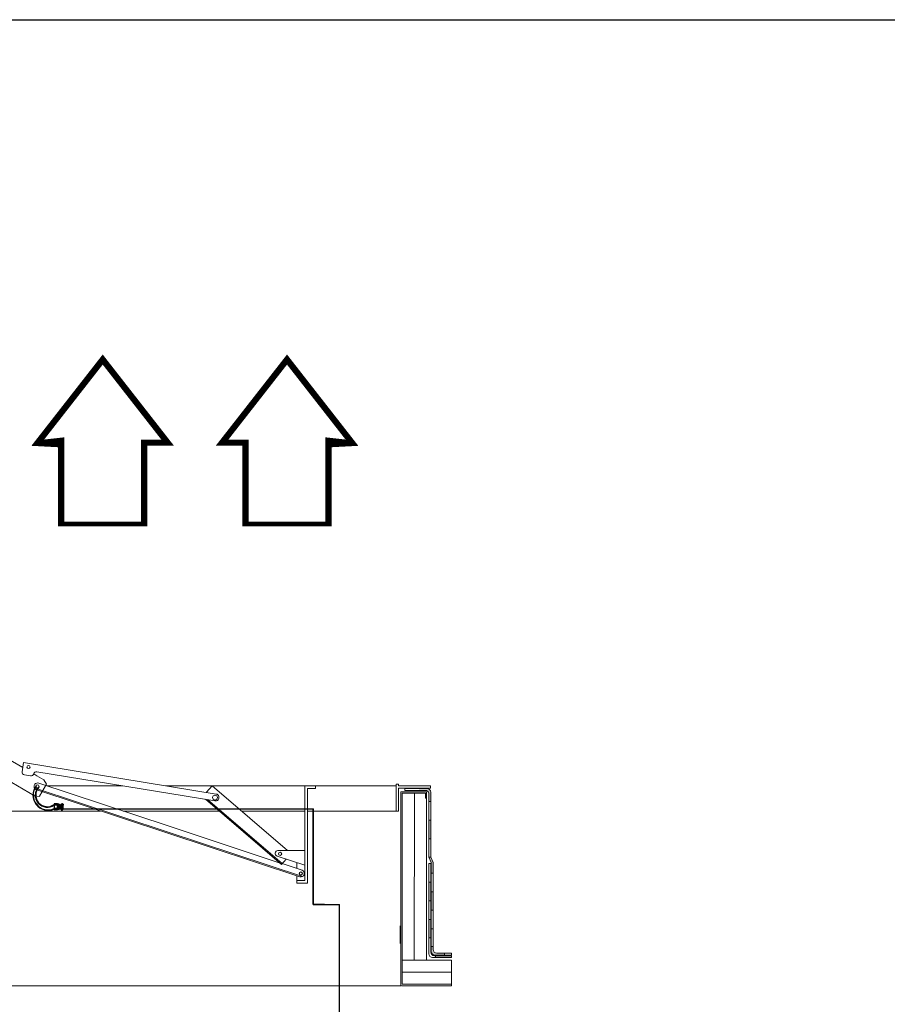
# Model space of a CAD drawing. Header units: millimetres. Extents: x 509 to 36614, y 492 to 3401.
# Tile 39 of 41: x 32476 to 32826, y 3003 to 3401. Entities that reach past the tile are written whole.
import ezdxf

# ---------------------------------------------------------------- set-up
doc = ezdxf.new("R2010")
doc.units = ezdxf.units.MM
doc.linetypes.add('ACAD_ISO04W100', pattern=[30.5, 24, -3, 0.5, -3])
for name, color, linetype, lineweight in [('FOLIA', 11, 'Continuous', 0), ('KOPUŁKA przekrój', 2, 'Continuous', 5), ('OCIEPLENIE', 9, 'BATTING', 5), ('PODSTAWA', 3, 'Continuous', 13), ('SIŁOWNIK', 9, 'Continuous', 5), ('STELAŻ', 9, 'Continuous', 5), ('ściany nośne', 1, 'Continuous', 25)]:
    doc.layers.add(name, color=color, linetype=linetype, lineweight=lineweight)
for name, color, linetype in [('mapp-system', 7, 'Continuous'), ('mcr_nawiew', 160, 'Continuous'), ('urządzenie UNIMA', 250, 'Continuous')]:
    doc.layers.add(name, color=color, linetype=linetype)
doc.linetypes.add('BATTING', pattern='A,0.00254,-2.54,[134,ltypeshp.shx,S=2.54,R=0,X=-2.54,Y=0],-5.08,[134,ltypeshp.shx,S=2.54,R=180,X=2.54,Y=0],-2.54', length=10.16254)

msp = doc.modelspace()

# ---------------------------------------------------------------- hatches: boundary and pattern name
at = {"layer": 'FOLIA'}
h = msp.add_hatch(color=7, dxfattribs=at)
h.paths.add_polyline_path([(32641.53422855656, 3077.400047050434), (32640.78422855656, 3077.400047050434), (32640.78422855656, 3069.900047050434), (32641.53422855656, 3069.900047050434)])
h.paths.add_polyline_path([(32640.78422855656, 3084.900047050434), (32641.53422855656, 3084.900047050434), (32641.53422855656, 3088.676806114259, 0.4142135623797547), (32640.03422855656, 3090.176806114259), (32636.85498201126, 3090.176806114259), (32636.85498201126, 3089.426806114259), (32639.28422855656, 3089.426806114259, -0.4156309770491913), (32640.78422855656, 3088.259209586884), (32640.78422855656, 3084.900047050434)])
h = msp.add_hatch(color=7, dxfattribs=at)
h.paths.add_polyline_path([(32641.78422855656, 3041.01674729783), (32642.53422855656, 3041.01674729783), (32642.53422855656, 3048.51674729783), (32641.78422855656, 3048.51674729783)])
h.paths.add_polyline_path([(32641.53422855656, 3052.34448971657), (32640.78422855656, 3052.34448971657), (32640.78422855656, 3044.84448971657), (32641.53422855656, 3044.84448971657)])
h.paths.add_polyline_path([(32641.78422855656, 3056.01674729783), (32642.53422855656, 3056.01674729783), (32642.53422855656, 3060.340650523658), (32641.53422855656, 3062.400047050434), (32640.78422855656, 3062.400047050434), (32641.78422855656, 3060.340650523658)])
h = msp.add_hatch(color=7, dxfattribs=at)
h.paths.add_polyline_path([(32649.97457985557, 3021.9127943), (32649.97457985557, 3022.6627943), (32643.41158374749, 3022.6627943), (32643.41158374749, 3021.9127943)])
h.paths.add_polyline_path([(32642.53422855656, 3025.1627943), (32642.53422855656, 3026.351725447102), (32641.78422855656, 3026.351725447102), (32641.78422855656, 3024.4127943, 0.4142135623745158), (32643.28422855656, 3022.9127943), (32647.16158374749, 3022.9127943), (32647.16158374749, 3023.6627943), (32644.03422855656, 3023.6627943, -0.414213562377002), (32642.53422855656, 3025.1627943)])
h.paths.add_polyline_path([(32640.78422855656, 3029.84448971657), (32641.53422855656, 3029.84448971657), (32641.53422855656, 3037.34448971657), (32640.78422855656, 3037.34448971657)])

# ---------------------------------------------------------------- linework, layer by layer
at = {"layer": 'FOLIA', "color": 7}
for p, q in [((32631.14350958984, 3089.426806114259), (32631.14350958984, 3090.176806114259)), ((32640.03422855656, 3090.176806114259), (32631.14350958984, 3090.176806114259)), ((32639.28422855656, 3089.426806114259), (32631.14350958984, 3089.426806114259)), ((32640.78422855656, 3062.400047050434), (32640.78422855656, 3088.259209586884)), ((32641.53422855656, 3062.400047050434), (32641.53422855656, 3088.676806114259)), ((32641.53422855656, 3084.900047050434), (32640.78422855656, 3084.900047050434)), ((32641.53422855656, 3077.400047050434), (32640.78422855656, 3077.400047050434)), ((32641.53422855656, 3069.900047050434), (32640.78422855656, 3069.900047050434)), ((32641.78422855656, 3060.340650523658), (32640.78422855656, 3062.400047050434)), ((32641.53422855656, 3062.400047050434), (32640.78422855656, 3062.400047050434)), ((32642.53422855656, 3060.340650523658), (32641.53422855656, 3062.400047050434)), ((32640.78422855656, 3059.84448971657), (32640.78422855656, 3023.4127943)), ((32641.53422855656, 3059.84448971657), (32640.78422855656, 3059.84448971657)), ((32641.53422855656, 3059.84448971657), (32641.53422855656, 3024.1627943)), ((32641.78422855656, 3060.340650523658), (32641.78422855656, 3024.4127943)), ((32642.53422855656, 3060.340650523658), (32642.53422855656, 3025.1627943)), ((32642.53422855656, 3056.01674729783), (32641.78422855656, 3056.01674729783)), ((32641.53422855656, 3052.34448971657), (32640.78422855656, 3052.34448971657)), ((32642.53422855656, 3048.51674729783), (32641.78422855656, 3048.51674729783)), ((32641.53422855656, 3044.84448971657), (32640.78422855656, 3044.84448971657)), ((32642.53422855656, 3041.01674729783), (32641.78422855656, 3041.01674729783)), ((32641.53422855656, 3037.34448971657), (32640.78422855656, 3037.34448971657)), ((32641.53422855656, 3029.84448971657), (32640.78422855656, 3029.84448971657)), ((32642.53422855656, 3033.51674729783), (32641.78422855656, 3033.51674729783)), ((32642.53422855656, 3026.351725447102), (32641.78422855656, 3026.351725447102)), ((32649.97457985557, 3021.9127943), (32642.28422855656, 3021.9127943)), ((32649.97457985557, 3022.6627943), (32643.03422855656, 3022.6627943)), ((32649.97457985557, 3022.9127943), (32643.28422855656, 3022.9127943)), ((32643.41158374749, 3021.9127943), (32643.41158374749, 3022.6627943)), ((32649.97457985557, 3023.6627943), (32644.03422855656, 3023.6627943)), ((32647.16158374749, 3023.6627943), (32647.16158374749, 3022.9127943)), ((32649.97457985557, 3022.9127943), (32649.97457985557, 3023.6627943)), ((32649.97457985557, 3021.9127943), (32649.97457985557, 3022.6627943))]:
    msp.add_line(p, q, dxfattribs=at)
for centre, radius, start, end in [((32639.45324727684, 3088.096626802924), 1.340874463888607, 6.964324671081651, 97.24146036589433), ((32640.03422855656, 3088.676806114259), 1.5, 0, 90), ((32642.28422855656, 3023.4127943), 1.5, 180, 270), ((32643.03422855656, 3024.1627943), 1.5, 180, 270), ((32643.28422855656, 3024.4127943), 1.5, 180, 270), ((32644.03422855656, 3025.1627943), 1.5, 180, 270)]:
    msp.add_arc(centre, radius, start, end, dxfattribs=at)
at = {"layer": 'KOPUŁKA przekrój', "color": 7, "lineweight": 0}
for p, q in [((32517.07660459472, 3091.261162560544), (32486.47393950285, 3091.261162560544)), ((32589.63122193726, 3091.261162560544), (32534.6306891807, 3091.261162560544)), ((32627.54212616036, 3091.261162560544), (32589.63122193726, 3091.261162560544)), ((32393.54274583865, 3081.090953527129), (32508.23850309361, 3081.090953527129)), ((32517.21453611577, 3081.090953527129), (32556.10206798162, 3081.090953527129)), ((32565.14106023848, 3081.090953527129), (32590.69336837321, 3081.090953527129)), ((32591.81836837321, 3081.090953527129), (32627.54212616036, 3081.090953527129))]:
    msp.add_line(p, q, dxfattribs=at)
at = {"layer": 'KOPUŁKA przekrój', "color": 7}
for p, q in [((32627.54212616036, 3091.921509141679), (32627.54212616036, 3081.090953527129)), ((32628.54212616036, 3091.921509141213), (32627.54212616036, 3091.921509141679)), ((32627.54212616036, 3091.921509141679), (32627.54212616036, 3081.090953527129)), ((32628.54212616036, 3091.921509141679), (32627.54212616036, 3091.921509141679)), ((32627.54212616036, 3089.761162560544), (32627.54212616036, 3081.090953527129)), ((32628.54212616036, 3091.921509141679), (32628.54212616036, 3091.261162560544)), ((32628.54212616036, 3091.921509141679), (32628.54212616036, 3091.261162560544)), ((32641.42165499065, 3091.261162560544), (32628.54212616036, 3091.261162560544)), ((32641.42165499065, 3091.261162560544), (32628.54212616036, 3091.261162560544)), ((32628.54212616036, 3090.261162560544), (32628.54212616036, 3081.090953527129)), ((32641.42165499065, 3090.261162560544), (32628.54212616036, 3090.261162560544)), ((32641.42165499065, 3090.261162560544), (32628.54212616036, 3090.261162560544)), ((32628.54212616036, 3090.261162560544), (32628.54212616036, 3081.090953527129)), ((32641.42165499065, 3091.261162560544), (32629.04212616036, 3091.261162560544)), ((32641.42165499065, 3091.261162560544), (32641.42165499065, 3090.261162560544)), ((32641.42165499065, 3091.261162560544), (32641.42165499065, 3090.261162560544)), ((32641.42165499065, 3091.261162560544), (32641.42165499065, 3090.261162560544)), ((32628.54212616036, 3081.090953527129), (32627.54212616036, 3081.090953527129)), ((32628.54212616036, 3081.090953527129), (32627.54212616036, 3081.090953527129))]:
    msp.add_line(p, q, dxfattribs=at)
at = {"layer": 'mapp-system'}
msp.add_line((32604.74534123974, 2891.968412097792), (32604.74534123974, 3043.357452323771), dxfattribs=at)
at = {"layer": 'mcr_nawiew', "const_width": 2.517783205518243}
for points in [[(32525.84958916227, 3196.261873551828), (32492.30894018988, 3196.261873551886), (32492.30894018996, 3229.832735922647), (32482.85214646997, 3229.832735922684), (32509.07926467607, 3263.403598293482), (32535.30638288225, 3229.832735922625), (32525.84958916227, 3229.832735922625), (32525.84958916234, 3196.261873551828)], [(32566.73165053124, 3196.261873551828), (32600.27229950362, 3196.261873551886), (32600.27229950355, 3229.832735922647), (32609.72909322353, 3229.832735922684), (32583.50197501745, 3263.403598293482), (32557.27485681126, 3229.832735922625), (32566.73165053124, 3229.832735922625), (32566.73165053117, 3196.261873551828)]]:
    msp.add_lwpolyline(points, dxfattribs=at)
at = {"layer": 'OCIEPLENIE', "color": 7, "ltscale": 0.05}
msp.add_line((32649.9102885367, 3016.027048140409), (32629.96380604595, 3016.027048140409), dxfattribs=at)
msp.add_lwpolyline([(32634.90154793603, 3020.920798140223), (32634.93867527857, 3088.343921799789)], dxfattribs=at)
at = {"layer": 'PODSTAWA', "color": 7}
for p, q in [((32629.43210916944, 3088.787153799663), (32629.43210916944, 3010.535472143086)), ((32629.43210916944, 3088.787153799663), (32639.83928982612, 3088.787153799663)), ((32639.83928982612, 3088.787153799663), (32629.43210916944, 3088.787153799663)), ((32629.96380604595, 3088.343921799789), (32629.96380604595, 3011.13329814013)), ((32629.96380604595, 3088.343921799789), (32639.46428982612, 3088.343921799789)), ((32639.46428982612, 3086.287153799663), (32639.46428982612, 3088.343921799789)), ((32639.83928982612, 3086.287153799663), (32639.46428982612, 3086.287153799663)), ((32639.83928982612, 3088.787153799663), (32639.83928982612, 3086.287153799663)), ((32639.83928982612, 3088.766142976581), (32639.83928982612, 3087.822729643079)), ((32649.9102885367, 3010.535472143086), (32629.69795760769, 3010.535472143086)), ((32649.9102885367, 3011.13329814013), (32629.96380604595, 3011.13329814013))]:
    msp.add_line(p, q, dxfattribs=at)
at = {"layer": 'PODSTAWA', "color": 7, "lineweight": 13}
for p, q in [((32639.83928982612, 3087.978979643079), (32639.83928982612, 3020.920798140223)), ((32649.9102885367, 3020.920798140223), (32629.96380604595, 3020.920798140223)), ((32649.9102885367, 3020.920798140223), (32649.9102885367, 3010.535472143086))]:
    msp.add_line(p, q, dxfattribs=at)
at = {"layer": 'PODSTAWA', "color": 7, "lineweight": 0}
msp.add_line((32392.65276282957, 3010.535472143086), (32629.43210916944, 3010.535472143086), dxfattribs=at)
at = {"layer": 'SIŁOWNIK', "color": 7, "lineweight": 13}
for p, q in [((32476.80474685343, 3098.650563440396), (32368.873357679, 3161.482752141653)), ((32481.55147813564, 3087.208511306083), (32467.76785310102, 3095.236612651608)), ((32482.4414641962, 3095.369152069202), (32481.23039973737, 3096.074172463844)), ((32485.32600803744, 3093.689085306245), (32482.4414641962, 3095.369152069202)), ((32485.32600803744, 3093.689085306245), (32486.39487053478, 3091.964448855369)), ((32483.5633121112, 3087.025488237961), (32486.39487053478, 3091.964448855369)), ((32481.55147813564, 3087.208511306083), (32483.5620462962, 3087.012070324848))]:
    msp.add_line(p, q, dxfattribs=at)
for centre, radius in [((32479.11248780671, 3098.864313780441), 0.6454770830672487), ((32482.72872475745, 3091.009893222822), 0.6454770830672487), ((32554.44363382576, 3086.511724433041), 0.9853423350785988), ((32580.71212132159, 3063.790301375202), 0.6454770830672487), ((32589.08944558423, 3055.87327612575), 0.6454770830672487)]:
    msp.add_circle(centre, radius, dxfattribs=at)
at = {"layer": 'STELAŻ', "color": 7}
for p, q in [((32477.12556402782, 3100.621500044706), (32476.52759352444, 3096.947875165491)), ((32477.12556402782, 3100.621500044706), (32554.89684698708, 3087.962359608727)), ((32477.45723769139, 3095.656747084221), (32479.96142859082, 3095.249129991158)), ((32482.49708753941, 3096.89071063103), (32554.38297713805, 3085.187682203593)), ((32481.45785598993, 3090.412845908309), (32535.1465988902, 3072.651261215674)), ((32482.05934855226, 3089.752056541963), (32535.00905699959, 3072.234192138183)), ((32482.94233974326, 3092.429555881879), (32535.89204819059, 3074.911691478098)), ((32551.03567481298, 3088.646791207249), (32553.28690504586, 3091.26880231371)), ((32583.73823502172, 3065.123621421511), (32553.28690504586, 3091.26880231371)), ((32590.69336837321, 3091.288081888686), (32590.69336837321, 3053.095832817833)), ((32595.05274554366, 3090.163081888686), (32591.81836837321, 3090.163081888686)), ((32591.81836837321, 3090.163081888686), (32591.81836837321, 3053.095832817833)), ((32595.05274554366, 3091.261162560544), (32595.05274554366, 3090.163081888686)), ((32581.25611419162, 3059.49396289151), (32550.53544436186, 3085.87039605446)), ((32581.55847254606, 3059.846120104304), (32551.43441599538, 3085.710307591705)), ((32580.39100776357, 3060.2367338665), (32535.89204819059, 3074.911691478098)), ((32588.61816666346, 3054.554870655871), (32535.00905699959, 3072.234192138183)), ((32589.74019528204, 3054.64727369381), (32535.1465988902, 3072.651261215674)), ((32579.52000888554, 3062.914834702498), (32590.69336837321, 3059.181671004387)), ((32579.8217229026, 3065.123621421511), (32590.69336837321, 3065.123621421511)), ((32579.8217229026, 3065.123621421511), (32590.69336837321, 3065.123621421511)), ((32581.25611419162, 3059.49396289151), (32583.15149008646, 3061.701509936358)), ((32589.6358823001, 3057.187940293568), (32581.54787350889, 3059.855220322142)), ((32587.43043390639, 3060.271859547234), (32587.43043390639, 3057.915257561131)), ((32587.43043390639, 3054.946563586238), (32587.43043390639, 3051.970832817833)), ((32587.43043390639, 3053.479193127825), (32587.43043390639, 3051.970832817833)), ((32591.81836837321, 3051.970832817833), (32587.43043390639, 3051.970832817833)), ((32591.81836837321, 3051.970832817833), (32587.43043390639, 3051.970832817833)), ((32590.69336837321, 3053.095832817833), (32587.45899120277, 3053.095832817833)), ((32590.69336837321, 3053.095832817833), (32587.45899120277, 3053.095832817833)), ((32591.81836837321, 3053.095832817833), (32591.81836837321, 3051.970832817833)), ((32591.81836837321, 3053.095832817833), (32591.81836837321, 3051.970832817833))]:
    msp.add_line(p, q, dxfattribs=at)
for centre, radius, start, end in [((32477.63797964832, 3096.767133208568), 1.125, 170.754820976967, 260.7548209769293), ((32480.14217054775, 3096.359516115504), 1.125, 260.7548209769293, 345.0830604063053), ((32482.31634558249, 3095.780324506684), 1.125, 80.7548209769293, 165.0830603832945), ((32482.76915615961, 3091.002321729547), 1.437702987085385, 83.08143381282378, 240.4153114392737), ((32554.60948784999, 3086.580655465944), 1.411269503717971, 257.8188240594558, 78.25142051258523), ((32579.8217229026, 3063.998621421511), 1.125, 90, 254.4433962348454), ((32589.07283978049, 3055.892348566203), 1.412648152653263, 251.2246306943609, 66.51103938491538)]:
    msp.add_arc(centre, radius, start, end, dxfattribs=at)
at = {"layer": 'urządzenie UNIMA', "color": 7}
for p, q in [((32489.45225169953, 3083.741014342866), (32489.45225169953, 3081.87801434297)), ((32490.80225169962, 3084.024514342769), (32489.54225169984, 3084.024514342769)), ((32490.80225169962, 3083.457514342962), (32489.54225169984, 3083.457514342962)), ((32490.80225169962, 3082.161514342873), (32489.54225169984, 3082.161514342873)), ((32490.80225169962, 3081.594514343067), (32489.54225169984, 3081.594514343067)), ((32491.52225169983, 3083.871514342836), (32490.87461079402, 3083.871514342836)), ((32491.52225169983, 3081.747514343), (32490.87461079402, 3081.747514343)), ((32490.89225169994, 3083.741014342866), (32490.89225169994, 3081.87801434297)), ((32491.52225169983, 3083.871514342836), (32491.52225169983, 3081.747514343)), ((32491.8822516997, 3083.574514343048), (32491.8822516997, 3081.909514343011)), ((32492.24225169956, 3083.934514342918), (32492.24225169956, 3081.684514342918)), ((32492.33225169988, 3084.024514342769), (32492.87225169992, 3084.024514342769)), ((32492.33225169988, 3083.457514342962), (32492.87225169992, 3083.457514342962)), ((32492.33225169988, 3082.161514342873), (32492.87225169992, 3082.161514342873)), ((32492.33225169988, 3081.594514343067), (32492.87225169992, 3081.594514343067)), ((32492.96225169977, 3083.934514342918), (32492.96225169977, 3081.684514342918)), ((32492.96225169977, 3083.709514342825), (32493.32225169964, 3083.709514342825)), ((32594.12954864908, 3043.357452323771), (32594.12954864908, 3045.517452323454)), ((32594.12954864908, 3043.357452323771), (32595.92954864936, 3043.357452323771)), ((32629.18059878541, 3034.7910168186), (32629.18059878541, 3027.59101681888))]:
    msp.add_line(p, q, dxfattribs=at)
at = {"layer": 'urządzenie UNIMA', "color": 7, "linetype": 'ACAD_ISO04W100'}
for p, q in [((32491.54295169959, 3083.709514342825), (32491.52225169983, 3083.17185200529)), ((32491.54295169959, 3083.709514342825), (32491.52225169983, 3083.66698009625)), ((32491.54295169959, 3082.044514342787), (32491.52225169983, 3082.004189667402)), ((32491.61225169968, 3083.574514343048), (32491.54295169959, 3083.709514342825)), ((32491.61225169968, 3083.574514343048), (32491.54295169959, 3082.044514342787)), ((32491.61225169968, 3083.574514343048), (32491.54295169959, 3082.044514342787)), ((32491.60865169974, 3081.909514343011), (32491.54295169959, 3082.044514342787)), ((32491.67795169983, 3083.709514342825), (32491.60865169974, 3081.909514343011)), ((32491.67795169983, 3082.044514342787), (32491.60865169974, 3081.909514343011)), ((32491.67795169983, 3083.709514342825), (32491.61225169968, 3083.574514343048)), ((32491.74725169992, 3083.574514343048), (32491.67795169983, 3083.709514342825)), ((32491.74725169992, 3083.574514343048), (32491.67795169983, 3082.044514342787)), ((32491.74725169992, 3083.574514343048), (32491.67795169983, 3082.044514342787)), ((32491.74365169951, 3081.909514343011), (32491.67795169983, 3082.044514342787)), ((32491.81295169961, 3083.709514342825), (32491.74365169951, 3081.909514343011)), ((32491.81295169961, 3082.044514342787), (32491.74365169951, 3081.909514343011)), ((32491.81295169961, 3083.709514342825), (32491.74725169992, 3083.574514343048)), ((32491.8822516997, 3083.574514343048), (32491.81295169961, 3083.709514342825)), ((32491.8822516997, 3083.574514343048), (32491.81295169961, 3082.044514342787)), ((32491.87865169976, 3081.909514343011), (32491.81295169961, 3082.044514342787)), ((32491.8822516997, 3083.574514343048), (32492.24225169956, 3083.574514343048)), ((32491.8822516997, 3082.044514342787), (32492.24225169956, 3082.044514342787)), ((32492.33225169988, 3084.024514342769), (32492.24225169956, 3083.934514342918)), ((32492.33225169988, 3081.594514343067), (32492.24225169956, 3081.684514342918)), ((32492.87225169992, 3084.024514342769), (32492.96225169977, 3083.934514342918)), ((32492.87225169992, 3081.594514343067), (32492.96225169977, 3081.684514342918))]:
    msp.add_line(p, q, dxfattribs=at)
at = {"layer": 'urządzenie UNIMA', "color": 7, "linetype": 'Continuous'}
for p, q in [((32492.96225169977, 3082.035514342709), (32594.25554864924, 3082.035514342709)), ((32492.96225169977, 3081.909514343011), (32594.12954864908, 3081.909514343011)), ((32594.12954864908, 3045.517452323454), (32594.12954864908, 3081.909514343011)), ((32594.25554864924, 3043.483452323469), (32594.25554864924, 3082.035514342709)), ((32594.25554864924, 3043.483452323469), (32598.6679877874, 3043.483452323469)), ((32595.92954864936, 3043.357452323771), (32604.74534123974, 3043.357452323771))]:
    msp.add_line(p, q, dxfattribs=at)
at = {"layer": 'urządzenie UNIMA', "color": 7}
for centre, radius, start, end in [((32487.07314980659, 3087.551034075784), 6.146915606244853, 143.0324500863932, 292.9681574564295), ((32487.00629957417, 3087.565236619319), 6.023979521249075, 142.9825099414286, 293.8539774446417), ((32486.6550081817, 3087.467010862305), 4.816974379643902, 136.362514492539, 306.1313527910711), ((32486.74197308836, 3087.536943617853), 4.714561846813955, 136.7980723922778, 305.6445849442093)]:
    msp.add_arc(centre, radius, start, end, dxfattribs=at)
at = {"layer": 'urządzenie UNIMA', "color": 7, "linetype": 'ACAD_ISO04W100'}
for centre, radius, start, end in [((32489.94376419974, 3083.741014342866), 0.4915125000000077, 144.7748443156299, 215.2251556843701), ((32491.83005169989, 3082.809514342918), 2.377800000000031, 164.1856745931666, 195.8143254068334), ((32489.94376419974, 3081.87801434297), 0.4915125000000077, 144.7748443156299, 215.2251556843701), ((32490.40073919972, 3083.741014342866), 0.4915125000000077, 324.7748443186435, 35.22515568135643), ((32488.51445169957, 3082.809514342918), 2.377800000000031, 344.1856745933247, 15.81432540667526), ((32490.40073919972, 3081.87801434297), 0.4915125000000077, 324.7748443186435, 35.22515568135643), ((32492.73376419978, 3083.741014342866), 0.4915125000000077, 144.7748443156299, 215.2251556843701), ((32494.62005169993, 3082.809514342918), 2.377800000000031, 164.1856745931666, 195.8143254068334), ((32492.73376419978, 3081.87801434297), 0.4915125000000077, 144.7748443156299, 215.2251556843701), ((32492.47073919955, 3083.741014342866), 0.4915125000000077, 324.7748443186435, 35.22515565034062), ((32490.58445169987, 3082.809514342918), 2.377800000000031, 344.1856745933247, 15.81432540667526), ((32492.47073919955, 3081.87801434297), 0.4915125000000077, 324.7748443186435, 35.22515565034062)]:
    msp.add_arc(centre, radius, start, end, dxfattribs=at)
at = {"layer": 'ściany nośne', "color": 0}
msp.add_line((30444.10832047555, 3400.645462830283), (36044.10832047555, 3400.645462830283), dxfattribs=at)

doc.saveas('drawing.dxf')
